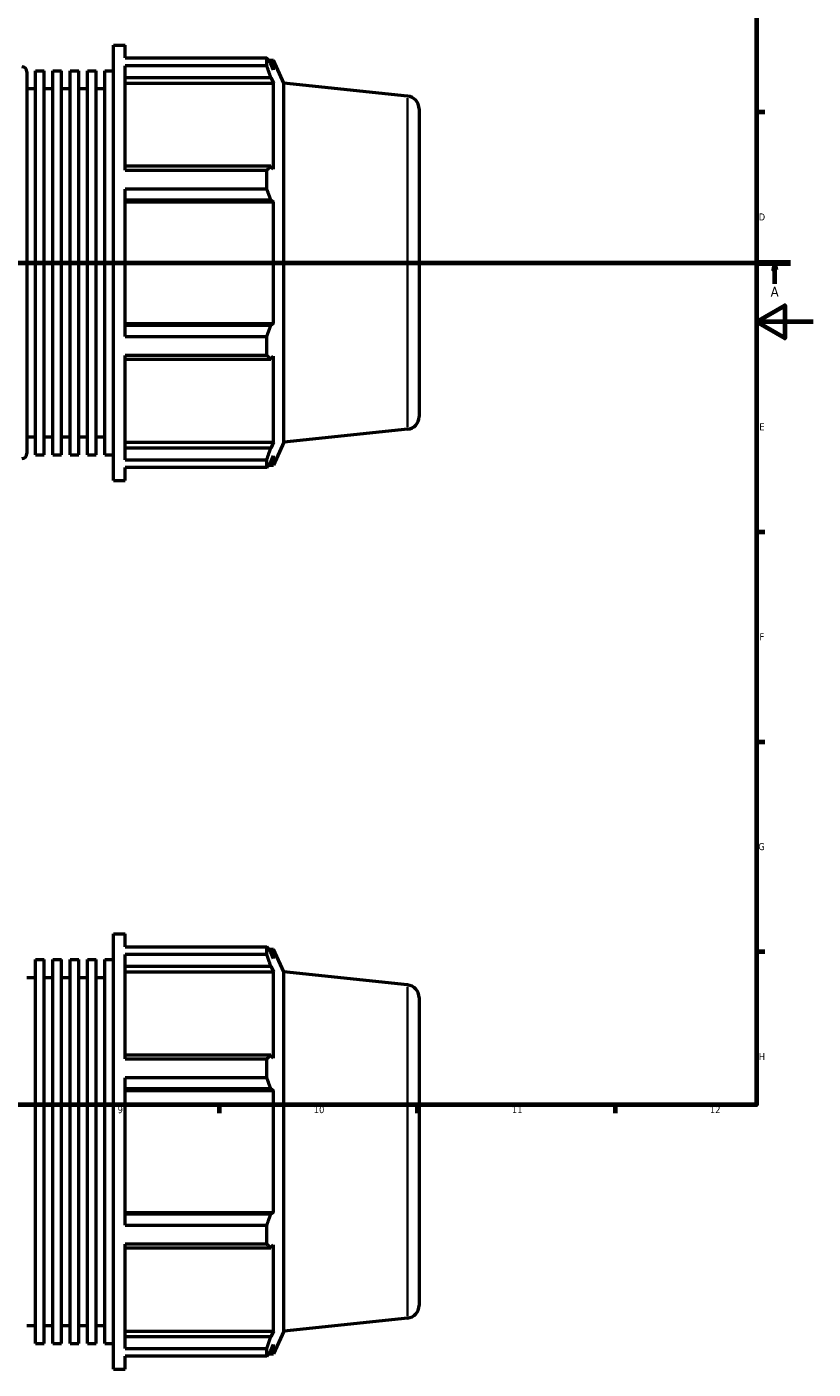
# Model space of a CAD drawing. Header units: millimetres. Extents: x -172 to 1405, y -73 to 983.
# Tile 4 of 7: x 563 to 841, y -73 to 401. Entities that reach past the tile are written whole.
import ezdxf

# ---------------------------------------------------------------- set-up
doc = ezdxf.new("R2010")
doc.units = ezdxf.units.MM
doc.linetypes.add('CHAIN', pattern=[0.7087, 0.4724, -0.0591, 0.1181, -0.0591])
for name, color, linetype, lineweight in [('Border (ISO)', 7, 'Continuous', 70), ('Section Line (ISO)', 7, 'CHAIN', 70), ('Visible (ISO)', 7, 'Continuous', 50), ('Visible Narrow (ISO)', 7, 'Continuous', 35)]:
    doc.layers.add(name, color=color, linetype=linetype, lineweight=lineweight)
doc.styles.add('Label Text (ISO)', font='tahoma.ttf')
doc.styles.add('Note Text (ISO)', font='tahoma.ttf')

# ---------------------------------------------------------------- blocks, each defined once
blk = doc.blocks.new('Borders Default Border')
at = {"layer": 'Border (ISO)'}
for p, q in [((821, 371.25), (823.9, 371.25)), ((821, 222.75), (823.9, 222.75)), ((821, 148.5), (823.9, 148.5)), ((821, 74.25), (823.9, 74.25)), ((630.75, 20), (630.75, 17.1)), ((700.83, 20), (700.83, 17.1)), ((770.92, 20), (770.92, 17.1))]:
    blk.add_line(p, q, dxfattribs=at)
at = {"layer": 'Border (ISO)', "flags": 128}
for points in [[(20, 20), (20, 574), (821, 574), (821, 20), (20, 20)], [(841, 297), (821, 297), (831, 302.77), (831, 291.23), (821, 297)]]:
    blk.add_lwpolyline(points, dxfattribs=at)
at = {"layer": 'Border (ISO)', "color": 232, "true_color": 0xca0064, "char_height": 2.5, "attachment_point": 7, "style": 'Note Text (ISO)'}
for s, insert in [('D', (821.73, 332.88)), ('E', (821.94, 258.63)), ('F', (822, 184.38)), ('G', (821.61, 110.08)), ('H', (821.74, 35.88)), ('9', (594.88, 17.05)), ('10', (664.29, 17.05)), ('11', (734.37, 17.1)), ('12', (804.46, 17.1))]:
    blk.add_mtext(s, dxfattribs=dict(at, insert=insert))
blk = doc.blocks.new('2dTransSection0')
at = {"layer": 'Section Line (ISO)', "linetype": 'CHAIN'}
blk.add_line((235.03, 317.93), (833.03, 317.93), dxfattribs=at)
at = {"layer": 'Section Line (ISO)', "linetype": 'Continuous', "lineweight": 140}
blk.add_line((821.86, 317.93), (833.03, 317.93), dxfattribs=at)
at = {"layer": 'Section Line (ISO)', "linetype": 'Continuous'}
for p, q in [((827.45, 317.93), (826.95, 315.43)), ((826.95, 315.43), (827.95, 315.43)), ((827.45, 315.43), (827.45, 317.93)), ((827.95, 315.43), (827.45, 317.93)), ((827.45, 310.43), (827.45, 315.43))]:
    blk.add_line(p, q, dxfattribs=at)
at = {"layer": 'Section Line (ISO)', "linetype": 'Continuous', "flags": 128}
blk.add_lwpolyline([(827.95, 315.43), (827.45, 317.93), (826.95, 315.43), (827.95, 315.43)], dxfattribs=at)
at = {"layer": 'Section Line (ISO)'}
blk.add_solid([(827.95, 315.43), (827.45, 317.93), (826.95, 315.43), (827.95, 315.43)], dxfattribs=at)
at = {"layer": 'Section Line (ISO)', "insert": (825.96, 305.93), "char_height": 3.5, "attachment_point": 7, "style": 'Label Text (ISO)'}
blk.add_mtext('A', dxfattribs=at)

msp = doc.modelspace()

# ---------------------------------------------------------------- linework, layer by layer
at = {"layer": 'Visible (ISO)'}
for p, q in [((593.374, 240.927), (593.374, 394.927)), ((593.374, 394.927), (597.562, 394.927)), ((597.562, 390.379), (597.562, 394.927)), ((597.562, 390.379), (647.677, 390.379)), ((647.677, 387.594), (647.677, 390.379)), ((648.274, 389.537), (650.077, 389.537)), ((653.674, 381.457), (650.077, 389.537)), ((650.077, 386.223), (650.077, 389.537)), ((562.746, 385.427), (562.746, 250.427)), ((565.808, 250.013), (565.808, 385.841)), ((565.808, 385.841), (568.871, 385.841)), ((568.871, 250.013), (568.871, 385.841)), ((571.934, 250.013), (571.934, 385.841)), ((571.934, 385.841), (574.997, 385.841)), ((574.997, 250.013), (574.997, 385.841)), ((578.06, 250.013), (578.06, 385.841)), ((578.06, 385.841), (581.123, 385.841)), ((581.123, 250.013), (581.123, 385.841)), ((584.186, 250.013), (584.186, 385.841)), ((584.186, 385.841), (587.248, 385.841)), ((587.248, 250.013), (587.248, 385.841)), ((590.311, 250.013), (590.311, 385.841)), ((590.311, 385.841), (593.374, 385.841)), ((597.562, 350.722), (597.562, 387.594)), ((647.677, 387.594), (597.562, 387.594)), ((650.077, 386.223), (649.048, 388.426)), ((597.562, 383.495), (649.048, 383.495)), ((597.562, 381.446), (650.077, 381.446)), ((649.048, 383.495), (650.077, 381.446)), ((650.077, 350.993), (650.077, 381.446)), ((653.674, 254.397), (653.674, 381.457)), ((697.502, 376.851), (653.674, 381.457)), ((562.746, 379.527), (565.808, 379.527)), ((568.871, 379.527), (571.934, 379.527)), ((574.997, 379.527), (578.06, 379.527)), ((581.123, 379.527), (584.186, 379.527)), ((587.248, 379.527), (590.311, 379.527)), ((701.531, 372.376), (701.531, 263.479)), ((649.048, 352.06), (597.562, 352.06)), ((650.077, 350.993), (649.048, 352.06)), ((597.562, 350.722), (647.677, 350.722)), ((647.677, 344), (647.677, 350.722)), ((597.562, 291.855), (597.562, 344)), ((647.677, 344), (597.562, 344)), ((597.562, 340.156), (649.048, 340.156)), ((597.562, 339.461), (650.077, 339.461)), ((649.048, 340.156), (650.077, 339.461)), ((650.077, 296.394), (650.077, 339.461)), ((597.562, 296.394), (650.077, 296.394)), ((649.048, 295.699), (597.562, 295.699)), ((650.077, 296.394), (649.048, 295.699)), ((597.562, 291.855), (647.677, 291.855)), ((647.677, 285.133), (647.677, 291.855)), ((597.562, 248.26), (597.562, 285.133)), ((647.677, 285.133), (597.562, 285.133)), ((597.562, 283.795), (649.048, 283.795)), ((649.048, 283.795), (650.077, 284.862)), ((650.077, 254.409), (650.077, 284.862)), ((697.502, 259.004), (653.674, 254.397)), ((562.746, 256.327), (565.808, 256.327)), ((568.871, 256.327), (571.934, 256.327)), ((574.997, 256.327), (578.06, 256.327)), ((581.123, 256.327), (584.186, 256.327)), ((587.248, 256.327), (590.311, 256.327)), ((597.562, 254.409), (650.077, 254.409)), ((649.048, 252.36), (597.562, 252.36)), ((650.077, 254.409), (649.048, 252.36)), ((653.674, 254.397), (650.077, 246.317)), ((565.808, 250.013), (568.871, 250.013)), ((571.934, 250.013), (574.997, 250.013)), ((578.06, 250.013), (581.123, 250.013)), ((584.186, 250.013), (587.248, 250.013)), ((590.311, 250.013), (593.374, 250.013)), ((597.562, 248.26), (647.677, 248.26)), ((647.677, 245.476), (647.677, 248.26)), ((649.048, 247.429), (650.077, 249.632)), ((650.077, 246.317), (650.077, 249.632)), ((597.562, 240.927), (597.562, 245.476)), ((647.677, 245.476), (597.562, 245.476)), ((648.274, 246.317), (650.077, 246.317)), ((593.374, 240.927), (597.562, 240.927)), ((593.374, -73.471), (593.374, 80.529)), ((593.374, 80.529), (597.562, 80.529)), ((597.562, 75.98), (597.562, 80.529)), ((597.562, 75.98), (647.677, 75.98)), ((647.677, 73.196), (647.677, 75.98)), ((565.808, -64.385), (565.808, 71.443)), ((565.808, 71.443), (568.871, 71.443)), ((568.871, -64.385), (568.871, 71.443)), ((571.934, -64.385), (571.934, 71.443)), ((571.934, 71.443), (574.997, 71.443)), ((574.997, -64.385), (574.997, 71.443)), ((578.06, -64.385), (578.06, 71.443)), ((578.06, 71.443), (581.123, 71.443)), ((581.123, -64.385), (581.123, 71.443)), ((584.186, -64.385), (584.186, 71.443)), ((584.186, 71.443), (587.248, 71.443)), ((587.248, -64.385), (587.248, 71.443)), ((590.311, -64.385), (590.311, 71.443)), ((590.311, 71.443), (593.374, 71.443)), ((597.562, 36.324), (597.562, 73.196)), ((647.677, 73.196), (597.562, 73.196)), ((648.274, 75.139), (650.077, 75.139)), ((650.077, 71.824), (649.048, 74.028)), ((653.674, 67.059), (650.077, 75.139)), ((650.077, 71.824), (650.077, 75.139)), ((597.562, 69.097), (649.048, 69.097)), ((597.562, 67.048), (650.077, 67.048)), ((649.048, 69.097), (650.077, 67.048)), ((650.077, 36.595), (650.077, 67.048)), ((653.674, -60.001), (653.674, 67.059)), ((697.502, 62.452), (653.674, 67.059)), ((562.746, 65.129), (565.808, 65.129)), ((568.871, 65.129), (571.934, 65.129)), ((574.997, 65.129), (578.06, 65.129)), ((581.123, 65.129), (584.186, 65.129)), ((587.248, 65.129), (590.311, 65.129)), ((701.531, 57.977), (701.531, -50.919)), ((649.048, 37.661), (597.562, 37.661)), ((597.562, 36.324), (647.677, 36.324)), ((647.677, 29.601), (647.677, 36.324)), ((650.077, 36.595), (649.048, 37.661)), ((597.562, -22.544), (597.562, 29.601)), ((647.677, 29.601), (597.562, 29.601)), ((597.562, 25.757), (649.048, 25.757)), ((597.562, 25.062), (650.077, 25.062)), ((649.048, 25.757), (650.077, 25.062)), ((650.077, -18.005), (650.077, 25.062)), ((597.562, -18.005), (650.077, -18.005)), ((649.048, -18.699), (597.562, -18.699)), ((650.077, -18.005), (649.048, -18.699)), ((597.562, -22.544), (647.677, -22.544)), ((647.677, -29.266), (647.677, -22.544)), ((597.562, -66.138), (597.562, -29.266)), ((647.677, -29.266), (597.562, -29.266)), ((597.562, -30.604), (649.048, -30.604)), ((649.048, -30.604), (650.077, -29.537)), ((650.077, -59.99), (650.077, -29.537)), ((697.502, -55.395), (653.674, -60.001)), ((562.746, -58.071), (565.808, -58.071)), ((568.871, -58.071), (571.934, -58.071)), ((574.997, -58.071), (578.06, -58.071)), ((581.123, -58.071), (584.186, -58.071)), ((587.248, -58.071), (590.311, -58.071)), ((597.562, -59.99), (650.077, -59.99)), ((650.077, -59.99), (649.048, -62.039)), ((653.674, -60.001), (650.077, -68.081)), ((565.808, -64.385), (568.871, -64.385)), ((571.934, -64.385), (574.997, -64.385)), ((578.06, -64.385), (581.123, -64.385)), ((584.186, -64.385), (587.248, -64.385)), ((590.311, -64.385), (593.374, -64.385)), ((649.048, -62.039), (597.562, -62.039)), ((597.562, -66.138), (647.677, -66.138)), ((647.677, -68.923), (647.677, -66.138)), ((649.048, -66.97), (650.077, -64.767)), ((650.077, -68.081), (650.077, -64.767)), ((597.562, -73.471), (597.562, -68.923)), ((647.677, -68.923), (597.562, -68.923)), ((648.274, -68.081), (650.077, -68.081)), ((593.374, -73.471), (597.562, -73.471))]:
    msp.add_line(p, q, dxfattribs=at)
for centre, radius, start, end in [((560.946, 385.427), 1.8, 0, 90), ((697.031, 372.376), 4.5, 0, 84), ((697.031, 263.479), 4.5, 276, 0), ((560.946, 250.427), 1.8, 270, 0), ((697.031, 57.977), 4.5, 0, 84), ((697.031, -50.919), 4.5, 276, 0)]:
    msp.add_arc(centre, radius, start, end, dxfattribs=at)
for points, weights in [([(647.677, 390.379), (648.39, 389.383), (649.048, 388.426)], [1, 1.00212135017, 1.00342740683]), ([(649.048, 383.495), (648.39, 385.503), (647.677, 387.594)], [1.00342740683, 1.00212135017, 1]), ([(647.677, 350.722), (648.39, 351.405), (649.048, 352.06)], [1, 1.00212135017, 1.00342740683]), ([(649.048, 340.156), (648.39, 342.039), (647.677, 344)], [1.00342740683, 1.00212135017, 1]), ([(647.677, 291.855), (648.39, 293.816), (649.048, 295.699)], [1, 1.00212135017, 1.00342740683]), ([(649.048, 283.795), (648.39, 284.45), (647.677, 285.133)], [1.00342740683, 1.00212135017, 1]), ([(647.677, 248.26), (648.39, 250.352), (649.048, 252.36)], [1, 1.00212135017, 1.00342740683]), ([(649.048, 247.429), (648.39, 246.472), (647.677, 245.476)], [1.00342740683, 1.00212135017, 1]), ([(647.677, 75.98), (648.39, 74.984), (649.048, 74.028)], [1, 1.00212135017, 1.00342740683]), ([(649.048, 69.097), (648.39, 71.104), (647.677, 73.196)], [1.00342740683, 1.00212135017, 1]), ([(647.677, 36.324), (648.39, 37.006), (649.048, 37.661)], [1, 1.00212135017, 1.00342740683]), ([(649.048, 25.757), (648.39, 27.64), (647.677, 29.601)], [1.00342740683, 1.00212135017, 1]), ([(647.677, -22.544), (648.39, -20.582), (649.048, -18.699)], [1, 1.00212135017, 1.00342740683]), ([(649.048, -30.604), (648.39, -29.948), (647.677, -29.266)], [1.00342740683, 1.00212135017, 1]), ([(647.677, -66.138), (648.39, -64.047), (649.048, -62.039)], [1, 1.00212135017, 1.00342740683]), ([(649.048, -66.97), (648.39, -67.926), (647.677, -68.923)], [1.00342740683, 1.00212135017, 1])]:
    msp.add_rational_spline(points, weights, degree=2, dxfattribs=at)
at = {"layer": 'Visible Narrow (ISO)'}
for p, q in [((697.502, 259.729), (697.502, 376.125)), ((697.502, -54.669), (697.502, 61.727))]:
    msp.add_line(p, q, dxfattribs=at)

# ---------------------------------------------------------------- block references
msp.add_blockref('Borders Default Border', (0, 0))
at = {"layer": 'Section Line (ISO)'}
msp.add_blockref('2dTransSection0', (0, 0), dxfattribs=at)

doc.saveas('drawing.dxf')
